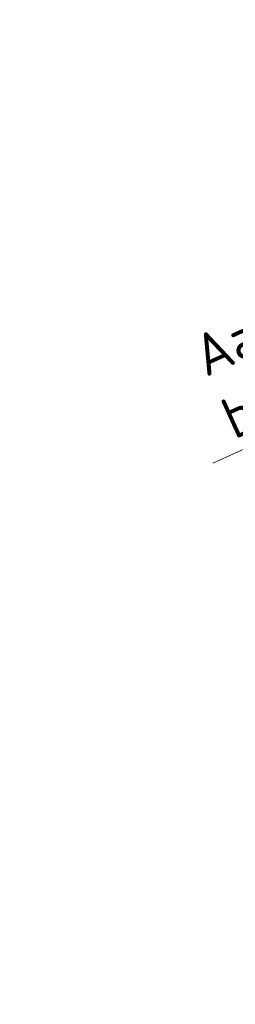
# Model space of a CAD drawing. Header units: metres. Extents: x 195696 to 514079, y 327475 to 328989.
# Tile 115 of 146: x 196090.14 to 196092.49, y 327624.47 to 327635.21. Entities that reach past the tile are written whole.
import ezdxf
from ezdxf import colors
from ezdxf.entities.mleader import LeaderData, LeaderLine
from ezdxf.math import Vec2, Vec3

# ---------------------------------------------------------------- set-up
doc = ezdxf.new("R2010")
doc.units = ezdxf.units.M
doc.layers.add('N-WE-RI-T18', color=7, linetype='Continuous', lineweight=18)
doc.layers.add('N-WE-VH-TEGEL-A', color=252, linetype='Continuous', lineweight=18)
doc.styles.add('NLCS-ISO-M250-T18', font='NLCS-ISO.ttf', dxfattribs={"height": 0.45})

msp = doc.modelspace()

# ---------------------------------------------------------------- hatches: boundary and pattern name
at = {"layer": 'N-WE-VH-TEGEL-A', "lineweight": 0}
h = msp.add_hatch(dxfattribs=at)
h.set_pattern_fill('AVH-TEGEL_300X300_HALFST', color=256, angle=-58.82400929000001, pattern_type=2)
h.set_pattern_definition([(301.17599071, (196090.1411668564, 327660.1954340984), (0.2836377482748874, -0.1790240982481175), [0.2999999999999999, -0.2999999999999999]), (31.17599070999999, (196090.1411668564, 327660.1954340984), (-0.1553005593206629, 0.2566743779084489), [])])
edge = h.paths.add_edge_path()
edge.add_arc((196055.8653323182, 327639.5207820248), 41.9399998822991, 27.67605164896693, 30.68562438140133)
edge.add_line((196091.9329077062, 327660.9239031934), (196091.7753275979, 327661.1872498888))
edge.add_line((196091.7753275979, 327661.1872498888), (196090.1411668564, 327660.1954340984))
edge.add_line((196090.1411668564, 327660.1954340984), (196099.1393277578, 327645.3750719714))
edge.add_line((196099.1393277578, 327645.3750719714), (196103.1833693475, 327638.6750030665))
edge.add_line((196103.1833693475, 327638.6750030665), (196105.7803687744, 327634.3720040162))
edge.add_line((196105.7803687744, 327634.3720040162), (196111.755257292, 327624.4725542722))
edge.add_arc((196109.5476773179, 327626.1949336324), 2.800000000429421, 322.0382344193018, 343.7561074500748)
edge.add_arc((196109.461209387, 327626.1833787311), 2.879999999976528, 344.458018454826, 391.1134320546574)
edge.add_line((196111.9269097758, 327627.6715728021), (196107.3214320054, 327635.3021245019))
edge.add_line((196107.3214320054, 327635.3021245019), (196104.7244497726, 327639.6050950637))
edge.add_line((196104.7244497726, 327639.6050950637), (196100.6791604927, 327646.3072311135))
edge.add_line((196100.6791604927, 327646.3072311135), (196093.4719660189, 327658.1777936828))
edge.add_arc((196106.3963208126, 327666.0247965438), 15.12000002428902, 207.6813842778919, 211.2639686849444, ccw=False)

# ---------------------------------------------------------------- next in the draw order: leaders
at = {"layer": 'N-WE-RI-T18'}
ml = msp.add_multileader_mtext('Standard', dxfattribs=at)
ml.set_content('Aansluiten op \\Pbestaande put', color=256, style='NLCS-ISO-M250-T18')
ml.set_leader_properties(color=256, linetype='ByLayer', lineweight=-1)
ml.build(insert=Vec2(0, 0))
ml.multileader.update_dxf_attribs({"text_left_attachment_type": 5, "text_right_attachment_type": 5, "dogleg_length": 0.45, "arrow_head_size": 0.45})
ctx = ml.context
ctx.base_point, ctx.char_height, ctx.arrow_head_size, ctx.landing_gap_size, ctx.plane_origin, ctx.plane_x_axis, ctx.plane_y_axis = Vec3(196092.3330244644, 327630.4099657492), 0.45, 0.45, 0.225, Vec3(196105.73, 327631.26), Vec3(0.9106257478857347, 0.41323207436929), Vec3(-0.41323207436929, 0.9106257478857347)
ctx.left_attachment, ctx.right_attachment = 5, 5
notes = []
notes.append((ctx, [(0, (1, 1, 0), (196096.6767092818, 327632.381082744), (-0.9106257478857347, -0.41323207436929), 0.45, [(0, [(196105.73, 327631.26)], 0, [])])]))
ctx.mtext.insert, ctx.mtext.text_direction, ctx.mtext.rotation, ctx.mtext.flow_direction = Vec3(196091.9862504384, 327631.7186283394), Vec3(0.9106257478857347, 0.41323207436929), 0.4260005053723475, 5
ctx.mtext.has_bg_fill, ctx.mtext.bg_color, ctx.mtext.bg_scale_factor, ctx.mtext.bg_transparency, ctx.mtext.use_window_bg_color = 1, -1027028792, 1.5, 0, 1
for ctx, leaders in notes:
    for number, flags, end, landing, length, lines in leaders:
        leader = LeaderData()
        leader.index, (leader.has_last_leader_line, leader.has_dogleg_vector, leader.attachment_direction) = number, flags
        leader.last_leader_point, leader.dogleg_vector, leader.dogleg_length = Vec3(end), Vec3(landing), length
        for number, points, colour, breaks in lines:
            line = LeaderLine()
            line.index, line.vertices, line.color, line.breaks = number, Vec3.list(points), colors.encode_raw_color(colour), breaks
            leader.lines.append(line)
        ctx.leaders.append(leader)

doc.saveas('drawing.dxf')
